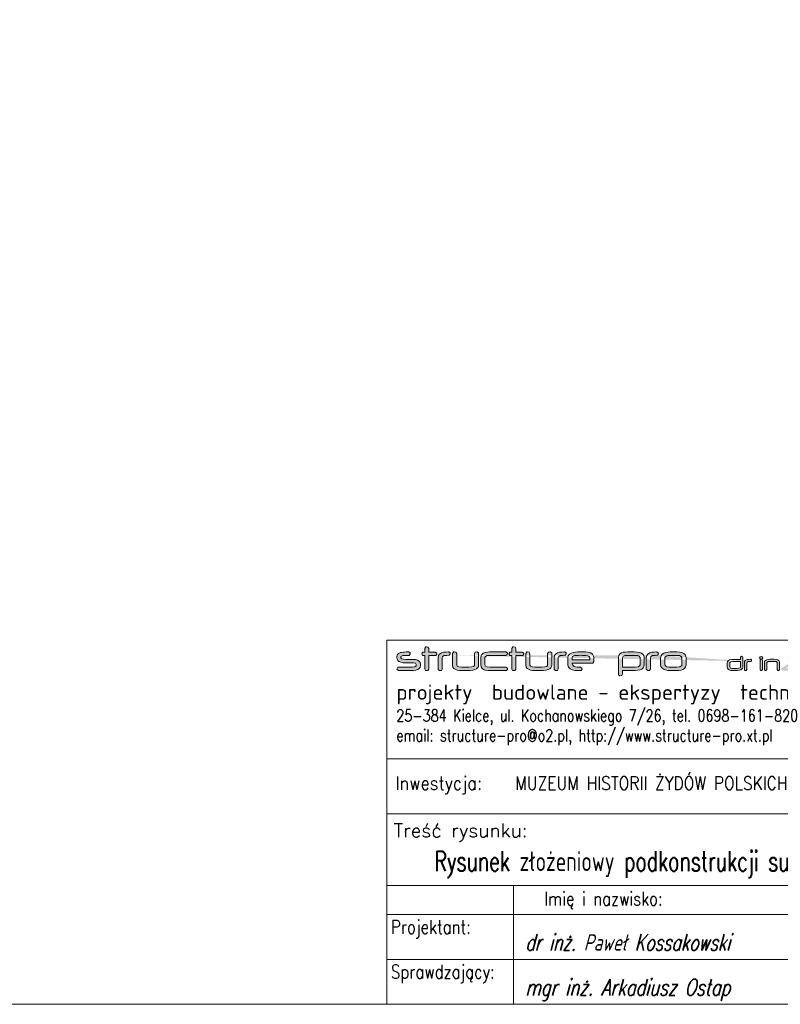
# Model space of a CAD drawing. Header units: millimetres. Extents: x -176817 to 571382, y -58489 to 156123.
# Tile 3 of 256: x -32025 to -22435, y -58489 to -46073. Entities that reach past the tile are written whole.
import ezdxf
from ezdxf.enums import TextEntityAlignment as Align

# ---------------------------------------------------------------- set-up
doc = ezdxf.new("R2010")
doc.units = ezdxf.units.MM
doc.header["$LTSCALE"] = 0.2
doc.layers.get('0').update_dxf_attribs({"lineweight": 13})
for name, color, linetype, lineweight in [('Konstrukcja', 2, 'Continuous', 13), ('Prz', 5, 'Continuous', 13), ('SIATKA', 5, 'Continuous', 13), ('TABELA', 7, 'Continuous', 13)]:
    doc.layers.add(name, color=color, linetype=linetype, lineweight=lineweight)
doc.styles.add('Annotative', font='txt')
doc.styles.add('ROMANS', font='romans.shx')

# ---------------------------------------------------------------- blocks, each defined once
blk = doc.blocks.new('structure pro')
h = blk.add_hatch(color=7)
h.dxf.hatch_style = 1
h.paths.add_polyline_path([(739.2, 22.6), (739.7, 24.1), (741.8, 25.2), (745.2, 25.6), (748.1, 25.6), (749.3, 27.4), (749.2, 28.6), (747.4, 29.9), (747.1, 29.9), (743.8, 29.7), (741, 29.4), (738.8, 28.9), (738.3, 28.6), (736, 27.2), (734.6, 25.2), (734.1, 22.6), (734.1, 8.3), (734.1, 7.8), (735.9, 6.3), (738.2, 6.5), (739.2, 8.3)])
h.paths.add_polyline_path([(553.3, 43.3), (550.3, 45.3), (549.9, 45.3), (544.2, 45.2), (539.6, 44.6), (536, 43.6), (535.1, 43.4), (531.2, 41), (528.9, 37.6), (528.1, 33.2), (528.1, 9.5), (528.2, 8.4), (531.2, 6.2), (535, 6.5), (536.7, 9.4), (536.7, 33.2), (537.6, 35.8), (540.9, 37.6), (546.6, 38.2), (551.4, 38.3), (553.5, 41.3)])
h.paths.add_polyline_path([(115.8, 43.3), (112.8, 45.3), (112.4, 45.3), (106.8, 45.2), (102.1, 44.6), (98.5, 43.6), (97.7, 43.4), (93.8, 41), (91.4, 37.6), (90.6, 33.2), (90.6, 9.5), (90.7, 8.4), (93.7, 6.2), (97.4, 6.5), (99.2, 9.4), (99.2, 33.2), (100.1, 35.8), (103.5, 37.6), (109.2, 38.2), (113.9, 38.3), (116, 41.3)])
h.paths.add_polyline_path([(1436.8, 35.1), (1434.6, 35.7), (1432.3, 35.1), (1431.2, 33.1), (1432.3, 31.1), (1434.6, 30.5), (1436.8, 31.1), (1437.9, 33.1)])
h.paths.add_polyline_path([(1436.1, 29.7), (1433.9, 30), (1432, 28), (1432, 8.3), (1433, 6.6), (1435.3, 6.3), (1437.2, 8.3), (1437.2, 28)])
h.paths.add_polyline_path([(1405.3, 36.1), (1403.1, 36.2), (1401.2, 34.3), (1401.2, 8.3), (1403.1, 6.3), (1405.3, 6.6), (1406.3, 8.3), (1406.3, 15.5), (1424, 6.6), (1426.5, 6.3), (1428.6, 8.1), (1427.3, 10), (1411.1, 18.1), (1426.9, 26.1), (1428.3, 27.9), (1426.1, 29.7), (1423.7, 29.5), (1406.3, 20.8), (1406.3, 34.3)])
h.paths.add_polyline_path([(1385.4, 28.6), (1383.6, 29.9), (1380.4, 29.8), (1377.9, 29.7), (1377.1, 29.7), (1374.5, 29.4), (1373.4, 29), (1370.7, 27.9), (1369.1, 26.1), (1368.7, 23.9), (1368.7, 22.6), (1368.8, 21), (1369.8, 19.2), (1371.3, 17.8), (1373.6, 16.9), (1376.6, 16.3), (1380.2, 16.1), (1388.6, 16.1), (1389.1, 16.1), (1392.1, 15.5), (1393, 14), (1393, 13.1), (1392.9, 12.5), (1391.4, 11.1), (1388.2, 10.7), (1370.7, 10.7), (1369.8, 10.5), (1368.7, 8.3), (1368.8, 7.7), (1370.7, 6.3), (1388.1, 6.3), (1389.6, 6.4), (1392.8, 6.8), (1395.2, 7.7), (1397, 9), (1398, 10.8), (1398.4, 13.1), (1398.4, 14.2), (1398.4, 14.4), (1398, 16.6), (1396.8, 18.3), (1394.9, 19.5), (1392.2, 20.2), (1388.9, 20.5), (1380.3, 20.5), (1377.1, 20.7), (1374.6, 21.4), (1373.9, 22.6), (1373.9, 23.9), (1373.9, 24.3), (1376.4, 25.4), (1376.7, 25.4), (1379.9, 25.5), (1383.6, 25.5), (1384.2, 25.6), (1385.6, 27.4)])
h.paths.add_polyline_path([(1324.3, 28.8), (1321.5, 30), (1321.5, 30), (1319.2, 28.3), (1319.5, 27.1), (1328.8, 8.5), (1329.1, 8.1), (1332.1, 6.7), (1332.4, 6.7), (1335.2, 8.4), (1343, 22.8), (1350.6, 8.5), (1350.7, 8.3), (1353.7, 6.8), (1354, 6.8), (1356.8, 8.5), (1366.4, 27.1), (1366.7, 28.3), (1366.7, 28.4), (1364.3, 30), (1361.6, 28.8), (1353.7, 13.5), (1345.9, 27.8), (1345.9, 27.9), (1343, 29.5), (1342.8, 29.5), (1340, 27.8), (1332.2, 13.5)])
h.paths.add_polyline_path([(1308.6, 29.7), (1305.1, 29.9), (1296.5, 29.9), (1294, 29.7), (1291.2, 29.2), (1288.8, 28.3), (1286.6, 26.9), (1285.1, 24.8), (1284.6, 22.4), (1284.6, 13.6), (1284.9, 11.4), (1286.4, 9.4), (1288.8, 7.8), (1290.8, 7.1), (1293.6, 6.6), (1296.5, 6.3), (1305.1, 6.3), (1307.5, 6.5), (1310.3, 7), (1312.6, 7.8), (1314.6, 9), (1316, 11.1), (1316.6, 13.6), (1316.6, 22.4), (1316.6, 22.4), (1316.3, 24.7), (1315.3, 26.6), (1313.7, 28), (1311.5, 29)])
h.paths.add_polyline_path([(1296.6, 25.5), (1305, 25.5), (1308.4, 25.2), (1310.6, 24.3), (1311.3, 22.8), (1311.3, 13.6), (1311.2, 12.9), (1308.8, 11.3), (1307.8, 11.1), (1305, 10.7), (1296.6, 10.7), (1295.1, 10.7), (1292.4, 11.2), (1291, 11.8), (1289.7, 13.6), (1289.7, 22.4), (1290, 23.4), (1292.3, 25), (1293.7, 25.3)], flags=16)
h.paths.add_polyline_path([(1258.5, 36.1), (1256.3, 36.2), (1254.4, 34.3), (1254.4, 8.3), (1256.3, 6.3), (1258.5, 6.6), (1259.5, 8.3), (1259.5, 15.5), (1277.2, 6.6), (1279.7, 6.3), (1281.8, 8.1), (1280.5, 10), (1264.3, 18.1), (1280.2, 26.1), (1281.5, 27.9), (1279.3, 29.7), (1276.9, 29.5), (1259.5, 20.8), (1259.5, 34.3)])
h.paths.add_polyline_path([(1240.1, 29.7), (1235.9, 29.9), (1233.9, 27.9), (1233.9, 27.6), (1235.9, 25.5), (1237, 25.5), (1237.3, 25.5), (1238.1, 25.6), (1238.8, 25.6), (1240.6, 25.5), (1244.3, 24.8), (1245.8, 23.1), (1227.5, 23.1), (1223.6, 22.8), (1220.5, 21.7), (1220.3, 21.6), (1217.6, 19.3), (1216.7, 16.2), (1216.7, 13.2), (1216.7, 13), (1217.7, 10.1), (1220.7, 7.8), (1223.9, 6.7), (1227.7, 6.3), (1240.3, 6.3), (1242.1, 6.4), (1246, 7), (1248.7, 8.5), (1250.4, 10.6), (1250.9, 13.4), (1250.9, 22.7), (1250.5, 25), (1248.7, 27.4), (1245.3, 29), (1243.6, 29.4)])
h.paths.add_polyline_path([(1240.4, 10.7), (1227.5, 10.7), (1224.2, 11.2), (1221.9, 13.3), (1221.9, 16.2), (1224.1, 18.2), (1227.5, 18.8), (1245.8, 18.8), (1245.8, 17.9), (1245.8, 16.7), (1245.8, 15.5), (1245.8, 14.7), (1245.8, 14.1), (1244.3, 11.3), (1244.1, 11.1)], flags=16)
h.paths.add_polyline_path([(1200.9, 28.6), (1199.1, 29.9), (1196, 29.8), (1193.5, 29.7), (1192.7, 29.7), (1190, 29.4), (1188.9, 29), (1186.3, 27.9), (1184.7, 26.1), (1184.2, 23.9), (1184.2, 22.6), (1184.4, 21), (1185.3, 19.2), (1186.9, 17.8), (1189.1, 16.9), (1192.1, 16.3), (1195.7, 16.1), (1204.1, 16.1), (1204.6, 16.1), (1207.6, 15.5), (1208.5, 14), (1208.5, 13.1), (1208.5, 12.5), (1207, 11.1), (1203.7, 10.7), (1186.2, 10.7), (1185.3, 10.5), (1184.3, 8.3), (1184.3, 7.7), (1186.2, 6.3), (1203.7, 6.3), (1205.2, 6.4), (1208.3, 6.8), (1210.8, 7.7), (1212.5, 9), (1213.6, 10.8), (1214, 13.1), (1214, 14.2), (1214, 14.4), (1213.5, 16.6), (1212.3, 18.3), (1210.4, 19.5), (1207.7, 20.2), (1204.4, 20.5), (1195.8, 20.5), (1192.7, 20.7), (1190.2, 21.4), (1189.4, 22.6), (1189.4, 23.9), (1189.4, 24.3), (1191.9, 25.4), (1192.2, 25.4), (1195.4, 25.5), (1199.1, 25.5), (1199.7, 25.6), (1201.1, 27.4)])
h.paths.add_polyline_path([(1169.1, 28.6), (1167.3, 29.9), (1164.2, 29.8), (1161.6, 29.7), (1160.9, 29.7), (1158.2, 29.4), (1157.1, 29), (1154.4, 27.9), (1152.8, 26.1), (1152.4, 23.9), (1152.4, 22.6), (1152.5, 21), (1153.5, 19.2), (1155, 17.8), (1157.3, 16.9), (1160.2, 16.3), (1163.9, 16.1), (1172.3, 16.1), (1172.7, 16.1), (1175.7, 15.5), (1176.7, 14), (1176.7, 13.1), (1176.6, 12.5), (1175.2, 11.1), (1171.9, 10.7), (1154.3, 10.7), (1153.5, 10.5), (1152.5, 8.3), (1152.5, 7.7), (1154.3, 6.3), (1171.9, 6.3), (1173.3, 6.4), (1176.5, 6.8), (1178.9, 7.7), (1180.7, 9), (1181.8, 10.8), (1182.1, 13.1), (1182.1, 14.2), (1182.1, 14.4), (1181.7, 16.6), (1180.5, 18.3), (1178.6, 19.5), (1175.9, 20.2), (1172.6, 20.5), (1163.9, 20.5), (1160.8, 20.7), (1158.3, 21.4), (1157.5, 22.6), (1157.5, 23.9), (1157.6, 24.3), (1160.1, 25.4), (1160.4, 25.4), (1163.6, 25.5), (1167.3, 25.5), (1167.9, 25.6), (1169.3, 27.4)])
h.paths.add_polyline_path([(1141.6, 29.7), (1138.2, 29.9), (1129.5, 29.9), (1127, 29.7), (1124.2, 29.2), (1121.8, 28.3), (1119.6, 26.9), (1118.1, 24.8), (1117.6, 22.4), (1117.6, 13.6), (1118, 11.4), (1119.4, 9.4), (1121.8, 7.8), (1123.9, 7.1), (1126.6, 6.6), (1129.5, 6.3), (1138.2, 6.3), (1140.5, 6.5), (1143.3, 7), (1145.6, 7.8), (1147.6, 9), (1149.1, 11.1), (1149.6, 13.6), (1149.6, 22.4), (1149.6, 22.4), (1149.2, 24.7), (1148.3, 26.6), (1146.7, 28), (1144.4, 29)])
h.paths.add_polyline_path([(1129.6, 25.5), (1138, 25.5), (1141.5, 25.2), (1143.7, 24.3), (1144.4, 22.8), (1144.4, 13.6), (1144.1, 12.9), (1141.9, 11.3), (1140.8, 11.1), (1138, 10.7), (1129.6, 10.7), (1128.1, 10.7), (1125.4, 11.2), (1123.9, 11.8), (1122.8, 13.6), (1122.8, 22.4), (1123, 23.4), (1125.4, 25), (1126.7, 25.3)], flags=16)
h.paths.add_polyline_path([(1087, 34.3), (1085, 36.2), (1082.7, 36.1), (1081.6, 34.3), (1081.6, 8.3), (1082.7, 6.6), (1085, 6.3), (1087, 8.3), (1087, 18.7), (1109.8, 6.7), (1112.6, 6.3), (1114.8, 8.1), (1113.6, 10), (1091.7, 21.6), (1112.8, 32.7), (1114.1, 34.5), (1111.9, 36.2), (1108.9, 36), (1087, 24.3)])
h.paths.add_polyline_path([(1052.9, 36.1), (1050.7, 36.2), (1048.8, 34.3), (1048.8, 20.6), (1044.1, 15.9), (1043.6, 15.1), (1044.6, 14.4), (1046.1, 14.7), (1048.8, 17.3), (1048.8, 8.3), (1049.9, 6.6), (1052.1, 6.3), (1054, 8.3), (1054, 22.3), (1058.8, 27), (1059.2, 27.8), (1058.2, 28.6), (1056.8, 28.3), (1054, 25.6), (1054, 34.3)])
h.paths.add_polyline_path([(1034.7, 29.7), (1031.5, 29.9), (1021.9, 29.9), (1019, 29.7), (1016.2, 29.3), (1013.9, 28.5), (1011.6, 27), (1010, 25), (1009.5, 22.4), (1009.5, 13.8), (1009.5, 13.1), (1010.4, 10.7), (1012.3, 8.5), (1013.1, 8.1), (1015.4, 7.1), (1018.6, 6.6), (1021.1, 6.4), (1022.3, 6.4), (1025.4, 6.3), (1026, 6.4), (1027.3, 8.3), (1027.2, 9.4), (1025.4, 10.7), (1023.9, 10.7), (1021.2, 10.8), (1018.8, 11.1), (1017.5, 11.5), (1015.5, 13), (1014.9, 15.5), (1014.9, 15.6), (1040.5, 15.6), (1040.9, 15.6), (1042, 17.7), (1042, 23.4), (1041.8, 24.7), (1040.6, 26.9), (1038.3, 28.6), (1037.2, 29)])
h.paths.add_polyline_path([(1022.7, 25.6), (1026.4, 25.6), (1028.1, 25.6), (1031.9, 25.3), (1034.7, 24.9), (1036.4, 24), (1036.9, 23), (1036.9, 20.1), (1014.7, 20.1), (1014.7, 22.8), (1015.2, 24), (1017.9, 25.2), (1019.9, 25.4)], flags=16)
h.paths.add_polyline_path([(965.2, 28.8), (962.5, 30), (962.4, 30), (960, 28.3), (960.4, 27.1), (969.8, 8.5), (969.9, 8.1), (973, 6.7), (973.3, 6.7), (976.1, 8.4), (983.8, 22.8), (991.5, 8.5), (991.5, 8.3), (994.5, 6.8), (994.9, 6.8), (997.7, 8.5), (1007.2, 27.1), (1007.6, 28.3), (1007.6, 28.4), (1005.2, 30), (1002.5, 28.8), (994.5, 13.5), (986.8, 27.8), (986.7, 27.9), (983.8, 29.5), (983.7, 29.5), (980.9, 27.8), (973.2, 13.5)])
h.paths.add_polyline_path([(946.6, 29.7), (942.4, 29.9), (940.4, 27.9), (940.4, 27.6), (942.4, 25.5), (943.6, 25.5), (943.8, 25.5), (944.6, 25.6), (945.4, 25.6), (947.1, 25.5), (950.9, 24.8), (952.3, 23.1), (934, 23.1), (930.2, 22.8), (927, 21.7), (926.8, 21.6), (924.1, 19.3), (923.2, 16.2), (923.2, 13.2), (923.2, 13), (924.2, 10.1), (927.2, 7.8), (930.4, 6.7), (934.2, 6.3), (946.8, 6.3), (948.7, 6.4), (952.5, 7), (955.3, 8.5), (956.9, 10.6), (957.5, 13.4), (957.5, 22.7), (957.1, 25), (955.2, 27.4), (951.8, 29), (950.1, 29.4)])
h.paths.add_polyline_path([(946.9, 10.7), (934, 10.7), (930.7, 11.2), (928.4, 13.3), (928.4, 16.2), (930.6, 18.2), (934, 18.8), (952.3, 18.8), (952.3, 17.9), (952.3, 16.7), (952.3, 15.5), (952.3, 14.7), (952.3, 14.1), (950.9, 11.3), (950.6, 11.1)], flags=16)
h.paths.add_polyline_path([(911.8, 36), (907.9, 36.2), (885.3, 36.2), (883.3, 34.3), (883.3, 8.3), (885.3, 6.3), (887.6, 6.6), (888.8, 8.3), (888.8, 17), (907.7, 17), (909.1, 17.1), (912.8, 17.5), (916, 18.5), (917.4, 19.2), (919.7, 21.7), (920.5, 25), (920.5, 29.6), (920.4, 30.3), (919, 33), (915.7, 34.9), (915.1, 35.2)])
h.paths.add_polyline_path([(888.8, 31.8), (908, 31.8), (910.4, 31.7), (913.9, 30.8), (915, 29.2), (915, 25.1), (914.6, 23.5), (912.3, 22.1), (908, 21.5), (888.8, 21.5)], flags=16)
h.paths.add_polyline_path([(851.5, 11.1), (852.6, 9.1), (851.5, 7), (849.2, 6.4), (847, 7), (845.9, 9.1), (847, 11.1), (849.2, 11.7)])
h.paths.add_polyline_path([(828.3, 38.5), (827.3, 38.7), (825.6, 38.1), (824.7, 36.4), (825.6, 34.8), (827.4, 34.2), (829.1, 34.9), (830, 36.4), (829.8, 37.4), (829.2, 38.1)])
h.paths.add_polyline_path([(842.5, 28.4), (840.8, 29.1), (838.9, 28.5), (812.4, 11.3), (811, 9.2), (812.2, 7), (814.6, 6.3), (841.7, 6.3), (841.8, 6.3), (843.7, 8.5), (843.7, 8.7), (841.7, 10.7), (820.2, 10.8), (842.5, 25.3), (843.1, 26.7)])
h.paths.add_polyline_path([(801, 29.6), (796.5, 29.9), (788, 29.9), (785, 29.7), (781.1, 29), (778.4, 27.7), (776.7, 25.7), (776.2, 23.1), (776.2, 8.3), (777.2, 6.6), (779.4, 6.3), (781.4, 8.3), (781.4, 23.2), (781.4, 23.4), (783.9, 25.3), (785.3, 25.4), (787.6, 25.5), (796.5, 25.5), (799, 25.5), (800.4, 25.3), (800.8, 25.3), (803, 23.2), (803, 8.3), (804.1, 6.6), (806.3, 6.3), (808.2, 8.3), (808.2, 23.2), (808, 24.8), (806.8, 27.1), (804.5, 28.6)])
h.paths.add_polyline_path([(771.8, 35.1), (769.5, 35.7), (767.2, 35.1), (766.1, 33.1), (767.2, 31.1), (769.5, 30.5), (771.8, 31.1), (772.9, 33.1)])
h.paths.add_polyline_path([(771.2, 29.7), (769, 30), (767, 28), (767, 8.3), (768, 6.6), (770.2, 6.3), (772.2, 8.3), (772.2, 28)])
h.paths.add_polyline_path([(730, 36), (727.8, 36.2), (725.8, 34.3), (725.8, 29.7), (710.5, 29.7), (706.8, 29.5), (703.2, 28.6), (700.6, 27.2), (698.9, 25.1), (698.2, 22.4), (698.1, 20.1), (698.1, 16.1), (698.2, 13), (698.5, 11.2), (699.9, 9.1), (702.4, 7.6), (706, 6.7), (710.5, 6.3), (718.4, 6.3), (719.5, 6.4), (723.2, 6.8), (726.4, 7.8), (727.5, 8.4), (730.2, 10.7), (731, 13.6), (731, 34.3)])
h.paths.add_polyline_path([(717.9, 10.7), (710.5, 10.7), (709.4, 10.7), (706.1, 11), (705, 11.4), (703.4, 14), (703.4, 22.3), (703.7, 23.4), (705.9, 24.9), (710.3, 25.3), (725.8, 25.3), (725.8, 13.7), (725.2, 12.2), (722.6, 11.1)], flags=16)
h.paths.add_polyline_path([(598.2, 45), (592.4, 45.3), (578.1, 45.3), (573.8, 45.2), (569.2, 44.3), (565.2, 42.7), (561.5, 40.4), (559, 37), (558.1, 32.8), (558.1, 18.4), (558.8, 14.7), (561.1, 11.3), (565.3, 8.6), (568.6, 7.5), (573.2, 6.5), (578.1, 6.2), (592.4, 6.2), (596.3, 6.3), (601.1, 7.1), (604.9, 8.6), (608.1, 10.7), (610.7, 14.1), (611.5, 18.4), (611.5, 32.8), (611.5, 33), (610.9, 36.8), (609.4, 39.9), (606.7, 42.3), (603, 44)])
h.paths.add_polyline_path([(578.2, 38.1), (592.2, 38.1), (597.9, 37.6), (601.6, 36.1), (602.8, 33.4), (602.8, 18.4), (602.5, 17), (598.6, 14.4), (596.9, 13.9), (592.2, 13.4), (578.2, 13.4), (575.7, 13.5), (571.3, 14.3), (568.9, 15.3), (566.8, 18.4), (566.8, 32.8), (567.2, 34.6), (571.1, 37.1), (573.3, 37.7)], flags=16)
h.paths.add_polyline_path([(509, 45.1), (502.8, 45.3), (489.1, 45.3), (484.5, 45.2), (479.7, 44.6), (476.2, 43.6), (472.7, 41.6), (470.3, 38.1), (469.4, 33.8), (469.4, -1.4), (469.6, -2.4), (472.6, -4.7), (476.3, -4.3), (478.1, -1.4), (478.1, 6.5), (504.9, 6.5), (510.1, 6.8), (514.9, 7.8), (518.7, 9.4), (521.4, 11.8), (523, 14.9), (523.6, 18.6), (523.6, 33.8), (523.5, 34.6), (522.8, 37.8), (520.9, 40.6), (518.1, 42.7), (514.1, 44.2)])
h.paths.add_polyline_path([(504.9, 13.7), (478.1, 13.7), (478.1, 33.5), (478.1, 33.9), (479.5, 36.3), (483.3, 37.7), (489.5, 38.1), (502.9, 38.1), (506.1, 38.1), (510.1, 37.8), (512.9, 36.8), (514.9, 33.8), (514.9, 18.5), (513.9, 16.1), (510.7, 14.3)], flags=16)
h.paths.add_polyline_path([(405.2, 45), (400.1, 45.4), (384, 45.4), (379.3, 45.2), (374.6, 44.4), (370.7, 43.1), (366.8, 40.6), (364.2, 37.2), (363.3, 33), (363.3, 18.6), (363.4, 17.5), (364.9, 13.4), (368.1, 9.8), (369.3, 9.1), (373.3, 7.5), (378.6, 6.5), (382.8, 6.3), (384.7, 6.2), (389.9, 6.2), (390.9, 6.3), (393.1, 9.4), (392.8, 11.3), (389.9, 13.4), (387.4, 13.5), (383, 13.6), (378.8, 14.1), (376.8, 14.8), (373.4, 17.3), (372.2, 21.3), (372.2, 21.6), (415.1, 21.6), (415.6, 21.6), (417.5, 25.1), (417.5, 34.6), (417.3, 36.8), (415.2, 40.4), (411.3, 43.2), (409.6, 43.9)])
h.paths.add_polyline_path([(385.4, 38.2), (391.6, 38.3), (394.2, 38.2), (400.7, 37.8), (405.4, 37), (408.2, 35.7), (409.1, 33.8), (409.1, 29.1), (372, 29.1), (372, 33.5), (372.8, 35.6), (377.4, 37.6), (380.7, 38)], flags=16)
edge = h.paths.add_edge_path()
edge.add_line((357.7, 38.3), (359.9, 41.3))
edge.add_line((359.9, 41.3), (359.6, 43.3))
edge.add_line((359.6, 43.3), (356.7, 45.3))
edge.add_line((356.7, 45.3), (356.2, 45.3))
edge.add_line((356.2, 45.3), (350.6, 45.2))
edge.add_line((350.6, 45.2), (345.9, 44.6))
edge.add_line((345.9, 44.6), (342.3, 43.6))
edge.add_line((342.3, 43.6), (341.5, 43.4))
edge.add_line((341.5, 43.4), (337.6, 41))
edge.add_line((337.6, 41), (335.2, 37.6))
edge.add_line((335.2, 37.6), (334.4, 33.2))
edge.add_line((334.4, 33.2), (334.4, 9.5))
edge.add_line((334.4, 9.5), (334.6, 8.4))
edge.add_line((334.6, 8.4), (337.5, 6.2))
edge.add_line((337.5, 6.2), (341.2, 6.5))
edge.add_line((341.2, 6.5), (343.1, 9.4))
edge.add_line((343.1, 9.4), (343.1, 33.2))
edge.add_line((343.1, 33.2), (344, 35.8))
edge.add_line((344, 35.8), (347.2, 37.6))
edge.add_line((347.2, 37.6), (352.9, 38.2))
edge.add_line((352.9, 38.2), (357.7, 38.3))
edge.add_line((357.7, 38.3), (352.9, 38.2))
h.paths.add_polyline_path([(281.7, 45.1), (278, 45.3), (277, 45.3), (274.8, 42.1), (274.8, 17.9), (274.9, 16.9), (275.6, 13.6), (277.5, 10.9), (280.5, 8.9), (284.6, 7.4), (289.7, 6.5), (295.8, 6.2), (299.9, 6.2), (300.2, 6.1), (302.7, 6.1), (304.5, 6.1), (305.2, 6.1), (311.7, 6.3), (317.1, 7.1), (321.6, 8.3), (325.1, 10), (327.5, 12.2), (329, 14.8), (329.5, 17.9), (329.5, 42.1), (329.4, 43.3), (326.3, 45.3), (322.5, 45.1), (320.7, 42.1), (320.7, 17.8), (320.7, 17.2), (319, 15.1), (315, 13.9), (308.6, 13.4), (295.8, 13.4), (293.7, 13.5), (288, 14.1), (284.6, 15.6), (283.4, 17.9), (283.4, 42.1)])
h.paths.add_polyline_path([(252.2, 55.7), (248.5, 56), (247.5, 55.9), (245.3, 52.7), (245.3, 45), (242.5, 45), (241, 44.8), (238.9, 41.5), (241, 38.1), (242.5, 38), (245.3, 37.9), (245.3, 9.4), (247, 6.5), (250.7, 6.2), (251.8, 6.3), (253.9, 9.4), (253.9, 37.9), (267.5, 37.9), (268.6, 38), (270.8, 41), (270.5, 42.9), (267.5, 45), (253.9, 45), (253.9, 52.7)])
h.paths.add_polyline_path([(236.1, 43.3), (232.9, 45.3), (198.7, 45.3), (194.2, 45.2), (189.2, 44.2), (185.3, 42.6), (182.6, 40.3), (180.9, 37.2), (180.4, 33.5), (180.4, 18.1), (181.1, 13.9), (183.4, 10.4), (187.4, 8), (190.2, 7.1), (194.8, 6.4), (200.6, 6.2), (232.5, 6.2), (234.4, 6.5), (236.4, 9.4), (236.2, 11.3), (233.2, 13.4), (200.8, 13.4), (199, 13.5), (193.4, 14.2), (190.1, 15.8), (189, 18.5), (189, 33.8), (190, 36), (193.4, 37.6), (199.4, 38.1), (232.9, 38.1), (234.4, 38.3), (236.3, 41.7)])
h.paths.add_polyline_path([(127.9, 45.1), (124.2, 45.3), (123.2, 45.3), (121, 42.1), (121, 17.9), (121, 16.9), (121.8, 13.6), (123.7, 10.9), (126.7, 8.9), (130.7, 7.4), (135.8, 6.5), (141.9, 6.2), (146, 6.2), (146.3, 6.1), (148.9, 6.1), (150.7, 6.1), (151.4, 6.1), (157.8, 6.3), (163.3, 7.1), (167.8, 8.3), (171.2, 10), (173.7, 12.2), (175.2, 14.8), (175.6, 17.9), (175.6, 42.1), (175.6, 43.3), (172.4, 45.3), (168.7, 45.1), (166.9, 42.1), (166.9, 17.8), (166.9, 17.2), (165.2, 15.1), (161.2, 13.9), (154.8, 13.4), (141.9, 13.4), (139.9, 13.5), (134.2, 14.1), (130.7, 15.6), (129.6, 17.9), (129.6, 42.1)])
h.paths.add_polyline_path([(69.3, 55.7), (65.6, 56), (64.6, 55.9), (62.5, 52.7), (62.5, 45), (59.7, 45), (58.1, 44.8), (56.1, 41.5), (58.1, 38.1), (59.7, 38), (62.5, 37.9), (62.5, 9.4), (64.2, 6.5), (67.9, 6.2), (68.9, 6.3), (71.1, 9.4), (71.1, 37.9), (84.7, 37.9), (85.8, 38), (87.9, 41), (87.7, 42.9), (84.7, 45), (71.1, 45), (71.1, 52.7)])
h.paths.add_polyline_path([(31.7, 43.3), (28.8, 45.3), (23.5, 45.3), (19.3, 45.2), (18, 45.1), (13.6, 44.5), (11.7, 44), (7.4, 42.1), (4.7, 39.1), (3.8, 35.3), (3.8, 33.2), (4.2, 30.5), (5.7, 27.6), (8.3, 25.3), (12.1, 23.7), (17.1, 22.8), (23.2, 22.4), (37.2, 22.4), (37.9, 22.4), (42.9, 21.5), (44.5, 18.8), (44.5, 17.4), (44.4, 16.4), (41.9, 14.2), (36.4, 13.4), (7.3, 13.4), (5.7, 13.1), (4, 9.4), (4.2, 8.4), (7.3, 6.2), (36.4, 6.2), (38.8, 6.3), (44.1, 6.9), (48.2, 8.4), (51.1, 10.7), (52.9, 13.6), (53.5, 17.4), (53.5, 19.2), (53.5, 19.5), (52.7, 23.2), (50.8, 26), (47.6, 28.1), (43.2, 29.4), (37.5, 29.8), (23.2, 29.8), (18, 30), (13.9, 31.2), (12.5, 33.3), (12.5, 35.3), (12.6, 36.1), (16.7, 38), (17.3, 38), (22.6, 38.1), (28.8, 38.1), (29.8, 38.2), (32, 41.3)])
edge = h.paths.add_edge_path()
edge.add_line((748.1, 25.6), (745.2, 25.6))
edge.add_line((551.4, 38.3), (546.6, 38.2))
edge.add_line((113.9, 38.3), (109.2, 38.2))
at = {"color": 7, "lineweight": 0}
for p, q in [((7.4, 42.1), (4.7, 39.1)), ((11.7, 44), (7.4, 42.1)), ((13.6, 44.5), (11.7, 44)), ((18, 45.1), (13.6, 44.5)), ((19.3, 45.2), (18, 45.1)), ((23.5, 45.3), (19.3, 45.2)), ((28.8, 45.3), (23.5, 45.3)), ((31.7, 43.3), (28.8, 45.3)), ((32, 41.3), (31.7, 43.3)), ((58.1, 44.8), (56.1, 41.5)), ((56.1, 41.5), (58.1, 38.1)), ((59.7, 45), (58.1, 44.8)), ((62.5, 45), (59.7, 45)), ((64.6, 55.9), (62.5, 52.7)), ((62.5, 52.7), (62.5, 45)), ((65.6, 56), (64.6, 55.9)), ((69.3, 55.7), (65.6, 56)), ((71.1, 52.7), (69.3, 55.7)), ((71.1, 45), (71.1, 52.7)), ((84.7, 45), (71.1, 45)), ((87.7, 42.9), (84.7, 45)), ((87.9, 41), (87.7, 42.9)), ((123.2, 45.3), (121, 42.1)), ((121, 42.1), (121, 17.9)), ((124.2, 45.3), (123.2, 45.3)), ((127.9, 45.1), (124.2, 45.3)), ((129.6, 42.1), (127.9, 45.1)), ((129.6, 17.9), (129.6, 42.1)), ((168.7, 45.1), (166.9, 42.1)), ((166.9, 42.1), (166.9, 17.8)), ((172.4, 45.3), (168.7, 45.1)), ((175.6, 43.3), (172.4, 45.3)), ((175.6, 42.1), (175.6, 43.3)), ((175.6, 17.9), (175.6, 42.1)), ((185.3, 42.6), (182.6, 40.3)), ((189.2, 44.2), (185.3, 42.6)), ((194.2, 45.2), (189.2, 44.2)), ((198.7, 45.3), (194.2, 45.2)), ((232.9, 45.3), (198.7, 45.3)), ((236.1, 43.3), (232.9, 45.3)), ((234.4, 38.3), (236.3, 41.7)), ((236.3, 41.7), (236.1, 43.3)), ((241, 44.8), (238.9, 41.5)), ((238.9, 41.5), (241, 38.1)), ((242.5, 45), (241, 44.8)), ((245.3, 45), (242.5, 45)), ((247.5, 55.9), (245.3, 52.7)), ((245.3, 52.7), (245.3, 45)), ((248.5, 56), (247.5, 55.9)), ((252.2, 55.7), (248.5, 56)), ((253.9, 52.7), (252.2, 55.7)), ((253.9, 45), (253.9, 52.7)), ((267.5, 45), (253.9, 45)), ((270.5, 42.9), (267.5, 45)), ((270.8, 41), (270.5, 42.9)), ((277, 45.3), (274.8, 42.1)), ((274.8, 42.1), (274.8, 17.9)), ((278, 45.3), (277, 45.3)), ((281.7, 45.1), (278, 45.3)), ((283.4, 42.1), (281.7, 45.1)), ((283.4, 17.9), (283.4, 42.1)), ((322.5, 45.1), (320.7, 42.1)), ((320.7, 42.1), (320.7, 17.8)), ((326.3, 45.3), (322.5, 45.1)), ((329.4, 43.3), (326.3, 45.3)), ((329.5, 42.1), (329.4, 43.3)), ((329.5, 17.9), (329.5, 42.1)), ((370.7, 43.1), (366.8, 40.6)), ((374.6, 44.4), (370.7, 43.1)), ((379.3, 45.2), (374.6, 44.4)), ((384, 45.4), (379.3, 45.2)), ((400.1, 45.4), (384, 45.4)), ((405.2, 45), (400.1, 45.4)), ((409.6, 43.9), (405.2, 45)), ((411.3, 43.2), (409.6, 43.9)), ((415.2, 40.4), (411.3, 43.2)), ((472.7, 41.6), (470.3, 38.1)), ((476.2, 43.6), (472.7, 41.6)), ((479.7, 44.6), (476.2, 43.6)), ((484.5, 45.2), (479.7, 44.6)), ((489.1, 45.3), (484.5, 45.2)), ((502.8, 45.3), (489.1, 45.3)), ((509, 45.1), (502.8, 45.3)), ((514.1, 44.2), (509, 45.1)), ((518.1, 42.7), (514.1, 44.2)), ((520.9, 40.6), (518.1, 42.7)), ((565.2, 42.7), (561.5, 40.4)), ((569.2, 44.3), (565.2, 42.7)), ((573.8, 45.2), (569.2, 44.3)), ((578.1, 45.3), (573.8, 45.2)), ((592.4, 45.3), (578.1, 45.3)), ((598.2, 45), (592.4, 45.3)), ((603, 44), (598.2, 45)), ((606.7, 42.3), (603, 44)), ((609.4, 39.9), (606.7, 42.3)), ((4.7, 39.1), (3.8, 35.3)), ((3.8, 35.3), (3.8, 33.2)), ((3.8, 33.2), (4.2, 30.5)), ((4.2, 30.5), (5.7, 27.6)), ((5.7, 27.6), (8.3, 25.3)), ((8.3, 25.3), (12.1, 23.7)), ((12.1, 23.7), (17.1, 22.8)), ((12.5, 35.3), (12.6, 36.1)), ((12.5, 33.3), (12.5, 35.3)), ((13.9, 31.2), (12.5, 33.3)), ((12.6, 36.1), (16.7, 38)), ((18, 30), (13.9, 31.2)), ((16.7, 38), (17.3, 38)), ((17.1, 22.8), (23.2, 22.4)), ((17.3, 38), (22.6, 38.1)), ((23.2, 29.8), (18, 30)), ((22.6, 38.1), (28.8, 38.1)), ((37.5, 29.8), (23.2, 29.8)), ((23.2, 22.4), (37.2, 22.4)), ((28.8, 38.1), (29.8, 38.2)), ((29.8, 38.2), (32, 41.3)), ((37.2, 22.4), (37.9, 22.4)), ((43.2, 29.4), (37.5, 29.8)), ((37.9, 22.4), (42.9, 21.5)), ((42.9, 21.5), (44.5, 18.8)), ((47.6, 28.1), (43.2, 29.4)), ((50.8, 26), (47.6, 28.1)), ((52.7, 23.2), (50.8, 26)), ((53.5, 19.5), (52.7, 23.2)), ((58.1, 38.1), (59.7, 38)), ((59.7, 38), (62.5, 37.9)), ((62.5, 37.9), (62.5, 9.4)), ((71.1, 9.4), (71.1, 37.9)), ((71.1, 37.9), (84.7, 37.9)), ((84.7, 37.9), (85.8, 38)), ((85.8, 38), (87.9, 41)), ((113.9, 38.3), (109.2, 38.2)), ((180.9, 37.2), (180.4, 33.5)), ((180.4, 33.5), (180.4, 18.1)), ((182.6, 40.3), (180.9, 37.2)), ((189, 33.8), (190, 36)), ((189, 18.5), (189, 33.8)), ((190, 36), (193.4, 37.6)), ((193.4, 37.6), (199.4, 38.1)), ((199.4, 38.1), (232.9, 38.1)), ((232.9, 38.1), (234.4, 38.3)), ((241, 38.1), (242.5, 38)), ((242.5, 38), (245.3, 37.9)), ((245.3, 37.9), (245.3, 9.4)), ((253.9, 9.4), (253.9, 37.9)), ((253.9, 37.9), (267.5, 37.9)), ((267.5, 37.9), (268.6, 38)), ((268.6, 38), (270.8, 41)), ((364.2, 37.2), (363.3, 33)), ((363.3, 33), (363.3, 18.6)), ((366.8, 40.6), (364.2, 37.2)), ((372, 33.5), (372.8, 35.6)), ((372, 29.1), (372, 33.5)), ((409.1, 29.1), (372, 29.1)), ((372.2, 21.3), (372.2, 21.6)), ((372.2, 21.6), (415.1, 21.6)), ((373.4, 17.3), (372.2, 21.3)), ((372.8, 35.6), (377.4, 37.6)), ((377.4, 37.6), (380.7, 38)), ((380.7, 38), (385.4, 38.2)), ((385.4, 38.2), (391.6, 38.3)), ((391.6, 38.3), (394.2, 38.2)), ((394.2, 38.2), (400.7, 37.8)), ((400.7, 37.8), (405.4, 37)), ((405.4, 37), (408.2, 35.7)), ((408.2, 35.7), (409.1, 33.8)), ((409.1, 33.8), (409.1, 29.1)), ((415.1, 21.6), (415.6, 21.6)), ((417.3, 36.8), (415.2, 40.4)), ((415.6, 21.6), (417.5, 25.1)), ((417.5, 34.6), (417.3, 36.8)), ((417.5, 25.1), (417.5, 34.6)), ((470.3, 38.1), (469.4, 33.8)), ((469.4, 33.8), (469.4, -1.4)), ((478.1, 33.9), (479.5, 36.3)), ((478.1, 33.5), (478.1, 33.9)), ((478.1, 13.7), (478.1, 33.5)), ((479.5, 36.3), (483.3, 37.7)), ((483.3, 37.7), (489.5, 38.1)), ((489.5, 38.1), (502.9, 38.1)), ((502.9, 38.1), (506.1, 38.1)), ((506.1, 38.1), (510.1, 37.8)), ((510.1, 37.8), (512.9, 36.8)), ((512.9, 36.8), (514.9, 33.8)), ((514.9, 33.8), (514.9, 18.5)), ((522.8, 37.8), (520.9, 40.6)), ((523.5, 34.6), (522.8, 37.8)), ((523.6, 33.8), (523.5, 34.6)), ((523.6, 18.6), (523.6, 33.8)), ((551.4, 38.3), (546.6, 38.2)), ((559, 37), (558.1, 32.8)), ((558.1, 32.8), (558.1, 18.4)), ((561.5, 40.4), (559, 37)), ((566.8, 32.8), (567.2, 34.6)), ((566.8, 18.4), (566.8, 32.8)), ((567.2, 34.6), (571.1, 37.1)), ((571.1, 37.1), (573.3, 37.7)), ((573.3, 37.7), (578.2, 38.1)), ((578.2, 38.1), (592.2, 38.1)), ((592.2, 38.1), (597.9, 37.6)), ((597.9, 37.6), (601.6, 36.1)), ((601.6, 36.1), (602.8, 33.4)), ((602.8, 33.4), (602.8, 18.4)), ((610.9, 36.8), (609.4, 39.9)), ((611.5, 33), (610.9, 36.8)), ((611.5, 32.8), (611.5, 33)), ((611.5, 18.4), (611.5, 32.8)), ((698.2, 22.4), (698.1, 20.1)), ((698.9, 25.1), (698.2, 22.4)), ((700.6, 27.2), (698.9, 25.1)), ((703.2, 28.6), (700.6, 27.2)), ((706.8, 29.5), (703.2, 28.6)), ((703.4, 22.3), (703.7, 23.4)), ((703.4, 14), (703.4, 22.3)), ((703.7, 23.4), (705.9, 24.9)), ((705.9, 24.9), (710.3, 25.3)), ((710.5, 29.7), (706.8, 29.5)), ((710.3, 25.3), (725.8, 25.3)), ((725.8, 29.7), (710.5, 29.7)), ((727.8, 36.2), (725.8, 34.3)), ((725.8, 34.3), (725.8, 29.7)), ((725.8, 25.3), (725.8, 13.7)), ((730, 36), (727.8, 36.2)), ((731, 34.3), (730, 36)), ((731, 13.6), (731, 34.3)), ((748.1, 25.6), (745.2, 25.6)), ((767.2, 35.1), (766.1, 33.1)), ((766.1, 33.1), (767.2, 31.1)), ((769, 30), (767, 28)), ((767, 28), (767, 8.3)), ((769.5, 35.7), (767.2, 35.1)), ((767.2, 31.1), (769.5, 30.5)), ((771.2, 29.7), (769, 30)), ((771.8, 35.1), (769.5, 35.7)), ((769.5, 30.5), (771.8, 31.1)), ((772.2, 28), (771.2, 29.7)), ((772.9, 33.1), (771.8, 35.1)), ((771.8, 31.1), (772.9, 33.1)), ((772.2, 8.3), (772.2, 28)), ((776.7, 25.7), (776.2, 23.1)), ((776.2, 23.1), (776.2, 8.3)), ((778.4, 27.7), (776.7, 25.7)), ((781.1, 29), (778.4, 27.7)), ((785, 29.7), (781.1, 29)), ((781.4, 23.4), (783.9, 25.3)), ((781.4, 23.2), (781.4, 23.4)), ((781.4, 8.3), (781.4, 23.2)), ((783.9, 25.3), (785.3, 25.4)), ((788, 29.9), (785, 29.7)), ((785.3, 25.4), (787.6, 25.5)), ((787.6, 25.5), (796.5, 25.5)), ((796.5, 29.9), (788, 29.9)), ((801, 29.6), (796.5, 29.9)), ((796.5, 25.5), (799, 25.5)), ((799, 25.5), (800.4, 25.3)), ((800.4, 25.3), (800.8, 25.3)), ((800.8, 25.3), (803, 23.2)), ((804.5, 28.6), (801, 29.6)), ((803, 23.2), (803, 8.3)), ((806.8, 27.1), (804.5, 28.6)), ((808, 24.8), (806.8, 27.1)), ((808.2, 23.2), (808, 24.8)), ((808.2, 8.3), (808.2, 23.2)), ((5.7, 13.1), (4, 9.4)), ((4, 9.4), (4.2, 8.4)), ((4.2, 8.4), (7.3, 6.2)), ((7.3, 13.4), (5.7, 13.1)), ((36.4, 13.4), (7.3, 13.4)), ((7.3, 6.2), (36.4, 6.2)), ((41.9, 14.2), (36.4, 13.4)), ((36.4, 6.2), (38.8, 6.3)), ((38.8, 6.3), (44.1, 6.9)), ((44.4, 16.4), (41.9, 14.2)), ((44.1, 6.9), (48.2, 8.4)), ((44.5, 17.4), (44.4, 16.4)), ((44.5, 18.8), (44.5, 17.4)), ((48.2, 8.4), (51.1, 10.7)), ((51.1, 10.7), (52.9, 13.6)), ((52.9, 13.6), (53.5, 17.4)), ((53.5, 19.2), (53.5, 19.5)), ((53.5, 17.4), (53.5, 19.2)), ((62.5, 9.4), (64.2, 6.5)), ((64.2, 6.5), (67.9, 6.2)), ((67.9, 6.2), (68.9, 6.3)), ((68.9, 6.3), (71.1, 9.4)), ((121, 17.9), (121, 16.9)), ((121, 16.9), (121.8, 13.6)), ((121.8, 13.6), (123.7, 10.9)), ((123.7, 10.9), (126.7, 8.9)), ((126.7, 8.9), (130.7, 7.4)), ((130.7, 15.6), (129.6, 17.9)), ((134.2, 14.1), (130.7, 15.6)), ((130.7, 7.4), (135.8, 6.5)), ((139.9, 13.5), (134.2, 14.1)), ((135.8, 6.5), (141.9, 6.2)), ((141.9, 13.4), (139.9, 13.5)), ((154.8, 13.4), (141.9, 13.4)), ((141.9, 6.2), (146, 6.2)), ((146, 6.2), (146.3, 6.1)), ((146.3, 6.1), (148.9, 6.1)), ((148.9, 6.1), (150.7, 6.1)), ((150.7, 6.1), (151.4, 6.1)), ((151.4, 6.1), (157.8, 6.3)), ((161.2, 13.9), (154.8, 13.4)), ((157.8, 6.3), (163.3, 7.1)), ((165.2, 15.1), (161.2, 13.9)), ((163.3, 7.1), (167.8, 8.3)), ((166.9, 17.2), (165.2, 15.1)), ((166.9, 17.8), (166.9, 17.2)), ((167.8, 8.3), (171.2, 10)), ((171.2, 10), (173.7, 12.2)), ((173.7, 12.2), (175.2, 14.8)), ((175.2, 14.8), (175.6, 17.9)), ((180.4, 18.1), (181.1, 13.9)), ((181.1, 13.9), (183.4, 10.4)), ((183.4, 10.4), (187.4, 8)), ((187.4, 8), (190.2, 7.1)), ((190.1, 15.8), (189, 18.5)), ((193.4, 14.2), (190.1, 15.8)), ((190.2, 7.1), (194.8, 6.4)), ((199, 13.5), (193.4, 14.2)), ((194.8, 6.4), (200.6, 6.2)), ((200.8, 13.4), (199, 13.5)), ((200.6, 6.2), (232.5, 6.2)), ((233.2, 13.4), (200.8, 13.4)), ((232.5, 6.2), (234.4, 6.5)), ((236.2, 11.3), (233.2, 13.4)), ((234.4, 6.5), (236.4, 9.4)), ((236.4, 9.4), (236.2, 11.3)), ((245.3, 9.4), (247, 6.5)), ((247, 6.5), (250.7, 6.2)), ((250.7, 6.2), (251.8, 6.3)), ((251.8, 6.3), (253.9, 9.4)), ((274.8, 17.9), (274.9, 16.9)), ((274.9, 16.9), (275.6, 13.6)), ((275.6, 13.6), (277.5, 10.9)), ((277.5, 10.9), (280.5, 8.9)), ((280.5, 8.9), (284.6, 7.4)), ((284.6, 15.6), (283.4, 17.9)), ((288, 14.1), (284.6, 15.6)), ((284.6, 7.4), (289.7, 6.5)), ((293.7, 13.5), (288, 14.1)), ((289.7, 6.5), (295.8, 6.2)), ((295.8, 13.4), (293.7, 13.5)), ((308.6, 13.4), (295.8, 13.4)), ((295.8, 6.2), (299.9, 6.2)), ((299.9, 6.2), (300.2, 6.1)), ((300.2, 6.1), (302.7, 6.1)), ((302.7, 6.1), (304.5, 6.1)), ((304.5, 6.1), (305.2, 6.1)), ((305.2, 6.1), (311.7, 6.3)), ((315, 13.9), (308.6, 13.4)), ((311.7, 6.3), (317.1, 7.1)), ((319, 15.1), (315, 13.9)), ((317.1, 7.1), (321.6, 8.3)), ((320.7, 17.2), (319, 15.1)), ((320.7, 17.8), (320.7, 17.2)), ((321.6, 8.3), (325.1, 10)), ((325.1, 10), (327.5, 12.2)), ((327.5, 12.2), (329, 14.8)), ((329, 14.8), (329.5, 17.9)), ((363.3, 18.6), (363.4, 17.5)), ((363.4, 17.5), (364.9, 13.4)), ((364.9, 13.4), (368.1, 9.8)), ((368.1, 9.8), (369.3, 9.1)), ((369.3, 9.1), (373.3, 7.5)), ((373.3, 7.5), (378.6, 6.5)), ((376.8, 14.8), (373.4, 17.3)), ((378.8, 14.1), (376.8, 14.8)), ((378.6, 6.5), (382.8, 6.3)), ((383, 13.6), (378.8, 14.1)), ((382.8, 6.3), (384.7, 6.2)), ((387.4, 13.5), (383, 13.6)), ((384.7, 6.2), (389.9, 6.2)), ((389.9, 13.4), (387.4, 13.5)), ((392.8, 11.3), (389.9, 13.4)), ((389.9, 6.2), (390.9, 6.3)), ((390.9, 6.3), (393.1, 9.4)), ((393.1, 9.4), (392.8, 11.3)), ((504.9, 13.7), (478.1, 13.7)), ((478.1, -1.4), (478.1, 6.5)), ((478.1, 6.5), (504.9, 6.5)), ((510.7, 14.3), (504.9, 13.7)), ((504.9, 6.5), (510.1, 6.8)), ((510.1, 6.8), (514.9, 7.8)), ((513.9, 16.1), (510.7, 14.3)), ((514.9, 18.5), (513.9, 16.1)), ((514.9, 7.8), (518.7, 9.4)), ((518.7, 9.4), (521.4, 11.8)), ((521.4, 11.8), (523, 14.9)), ((523, 14.9), (523.6, 18.6)), ((558.1, 18.4), (558.8, 14.7)), ((558.8, 14.7), (561.1, 11.3)), ((561.1, 11.3), (565.3, 8.6)), ((565.3, 8.6), (568.6, 7.5)), ((568.9, 15.3), (566.8, 18.4)), ((568.6, 7.5), (573.2, 6.5)), ((571.3, 14.3), (568.9, 15.3)), ((575.7, 13.5), (571.3, 14.3)), ((573.2, 6.5), (578.1, 6.2)), ((578.2, 13.4), (575.7, 13.5)), ((578.1, 6.2), (592.4, 6.2)), ((592.2, 13.4), (578.2, 13.4)), ((596.9, 13.9), (592.2, 13.4)), ((592.4, 6.2), (596.3, 6.3)), ((596.3, 6.3), (601.1, 7.1)), ((598.6, 14.4), (596.9, 13.9)), ((602.5, 17), (598.6, 14.4)), ((601.1, 7.1), (604.9, 8.6)), ((602.8, 18.4), (602.5, 17)), ((604.9, 8.6), (608.1, 10.7)), ((608.1, 10.7), (610.7, 14.1)), ((610.7, 14.1), (611.5, 18.4)), ((698.1, 20.1), (698.1, 16.1)), ((698.1, 16.1), (698.2, 13)), ((698.2, 13), (698.5, 11.2)), ((698.5, 11.2), (699.9, 9.1)), ((699.9, 9.1), (702.4, 7.6)), ((702.4, 7.6), (706, 6.7)), ((705, 11.4), (703.4, 14)), ((706.1, 11), (705, 11.4)), ((706, 6.7), (710.5, 6.3)), ((709.4, 10.7), (706.1, 11)), ((710.5, 10.7), (709.4, 10.7)), ((717.9, 10.7), (710.5, 10.7)), ((710.5, 6.3), (718.4, 6.3)), ((722.6, 11.1), (717.9, 10.7)), ((718.4, 6.3), (719.5, 6.4)), ((719.5, 6.4), (723.2, 6.8)), ((725.2, 12.2), (722.6, 11.1)), ((723.2, 6.8), (726.4, 7.8)), ((725.8, 13.7), (725.2, 12.2)), ((726.4, 7.8), (727.5, 8.4)), ((727.5, 8.4), (730.2, 10.7)), ((730.2, 10.7), (731, 13.6)), ((767, 8.3), (768, 6.6)), ((768, 6.6), (770.2, 6.3)), ((770.2, 6.3), (772.2, 8.3)), ((776.2, 8.3), (777.2, 6.6)), ((777.2, 6.6), (779.4, 6.3)), ((779.4, 6.3), (781.4, 8.3)), ((803, 8.3), (804.1, 6.6)), ((804.1, 6.6), (806.3, 6.3)), ((806.3, 6.3), (808.2, 8.3)), ((469.4, -1.4), (469.6, -2.4)), ((469.6, -2.4), (472.6, -4.7)), ((472.6, -4.7), (476.3, -4.3)), ((476.3, -4.3), (478.1, -1.4))]:
    blk.add_line(p, q, dxfattribs=at)
for points in [[(115.8, 43.3), (112.8, 45.3), (112.4, 45.3), (106.8, 45.2), (102.1, 44.6), (98.5, 43.6), (97.7, 43.4), (93.8, 41), (91.4, 37.6), (90.6, 33.2), (90.6, 9.5), (90.7, 8.4), (93.7, 6.2), (97.4, 6.5), (99.2, 9.4), (99.2, 33.2), (100.1, 35.8), (103.5, 37.6), (109.2, 38.2), (113.9, 38.3), (116, 41.3)], [(553.3, 43.3), (550.3, 45.3), (549.9, 45.3), (544.2, 45.2), (539.6, 44.6), (536, 43.6), (535.1, 43.4), (531.2, 41), (528.9, 37.6), (528.1, 33.2), (528.1, 9.5), (528.2, 8.4), (531.2, 6.2), (535, 6.5), (536.7, 9.4), (536.7, 33.2), (537.6, 35.8), (540.9, 37.6), (546.6, 38.2), (551.4, 38.3), (553.5, 41.3)], [(739.2, 22.6), (739.7, 24.1), (741.8, 25.2), (745.2, 25.6), (748.1, 25.6), (749.3, 27.4), (749.2, 28.6), (747.4, 29.9), (747.1, 29.9), (743.8, 29.7), (741, 29.4), (738.8, 28.9), (738.3, 28.6), (736, 27.2), (734.6, 25.2), (734.1, 22.6), (734.1, 8.3), (734.1, 7.8), (735.9, 6.3), (738.2, 6.5), (739.2, 8.3)]]:
    blk.add_lwpolyline(points, close=True, dxfattribs=at)
blk.add_lwpolyline([(357.7, 38.3), (359.9, 41.3), (359.6, 43.3), (356.7, 45.3), (356.2, 45.3), (350.6, 45.2), (345.9, 44.6), (342.3, 43.6), (341.5, 43.4), (337.6, 41), (335.2, 37.6), (334.4, 33.2), (334.4, 9.5), (334.6, 8.4), (337.5, 6.2), (341.2, 6.5), (343.1, 9.4), (343.1, 33.2), (344, 35.8), (347.2, 37.6), (352.9, 38.2), (357.7, 38.3), (352.9, 38.2)], dxfattribs=at)
blk = doc.blocks.new('A$C72E22663')
at = {"layer": 'Prz'}
blk.add_lwpolyline([(-1140, 0), (0, 0), (0, 459.3), (-1140, 459.3)], close=True, dxfattribs=at)
at = {"layer": 'TABELA', "color": 3}
for p, q in [((-1140, 309.4), (-248.8, 309.4)), ((-1140, 240.2), (-248.8, 240.2)), ((-1140, 149.8), (-248.8, 149.8)), ((-979.9, 56.5), (-979.9, 149.8)), ((-1140, 113.1), (-248.8, 113.1)), ((-979.9, 0), (-979.9, 93.2))]:
    blk.add_line(p, q, dxfattribs=at)
at = {"layer": 'TABELA', "color": 2}
blk.add_line((-1140, 56.5), (-248.8, 56.5), dxfattribs=at)
at = {"color": 7, "xscale": 0.6000000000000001, "yscale": 0.6000000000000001, "zscale": 0.6000000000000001}
blk.add_blockref('structure pro', (-1129.5, 417.1), dxfattribs=at)
at = {"layer": 'Konstrukcja', "color": 3, "insert": (-1129.1, 287.2), "char_height": 16.8, "width": 819.912, "attachment_point": 1, "style": 'ROMANS'}
blk.add_mtext('\\pt151.2;{\\W0.9;\\C4;Inwestycja:\\W0.7;  ^I\\W0.85;MUZEUM HISTORII ŻYDÓW POLSKICH W WARSZAWIE }', dxfattribs=at)
at = {"layer": 'TABELA', "color": 4, "style": 'ROMANS'}
blk.add_text('Treść rysunku:', height=17.28, rotation=360, dxfattribs=at).set_placement((-1131.2, 210.6))
at = {"layer": 'TABELA', "color": 4, "style": 'ROMANS', "width": 0.8}
for s, p in [('Imię i nazwisko:', (-941.2, 124.6)), ('Projektant:', (-1134.6, 88.9)), ('Sprawdzający:', (-1134.6, 32.4))]:
    blk.add_text(s, height=17.28, rotation=360, dxfattribs=at).set_placement(p)
at = {"layer": 'TABELA', "color": 3, "style": 'ROMANS', "oblique": 15}
for s, width, p, p2 in [('dr inż. Paweł Kossakowski', 0.608363, (-965.2, 67.7), (-706.9, 67.7)), ('mgr inż. Arkadiusz Ostap', 0.634942, (-965.2, 11.1), (-706.9, 11.1))]:
    blk.add_text(s, height=20.736, rotation=360, dxfattribs=dict(at, width=width)).set_placement(p, p2, align=Align.FIT)
at = {"layer": 'TABELA', "color": 3, "insert": (-1127.9, 403.2), "char_height": 23, "width": 879.069, "attachment_point": 1, "rotation": 360, "style": 'Annotative'}
blk.add_mtext('{\\fISOCPEUR|b0|i0|c238|p34;\\H0.83333x;\\C7;projekty  budowlane - ekspertyzy  techniczne - badania  materiałowe}', dxfattribs=at)
at = {"layer": 'TABELA', "color": 4, "insert": (-1127.9, 371.6), "char_height": 15, "width": 814.592, "attachment_point": 1, "rotation": 360, "style": 'Annotative'}
blk.add_mtext('{\\Fromans|c238;\\H1x;\\W0.85;25-384 Kielce, ul. Kochanowskiego 7/26, tel. 0698-161-820^Jemail: structure-pro@o2.pl, http://www.structure-pro.xt.pl}', dxfattribs=at)

msp = doc.modelspace()

# ---------------------------------------------------------------- linework, layer by layer
at = {"layer": 'Prz'}
msp.add_lwpolyline([(-15998.2722, -58489.4339), (-71598.2722, -58489.4339), (-71598.2722, 22710.5661), (-15998.2722, 22710.5661)], close=True, dxfattribs=at)

# ---------------------------------------------------------------- block references
at = {"layer": 'SIATKA', "color": 42, "xscale": 10, "yscale": 10, "zscale": 10}
msp.add_blockref('A$C72E22663', (-15998.2722, -58489.4339), dxfattribs=at)

# ---------------------------------------------------------------- texts
at = {"layer": 'TABELA', "color": 2, "style": 'ROMANS', "width": 0.7}
msp.add_text('Rysunek złożeniowy podkonstrukcji sufitu podwieszonego', height=250, rotation=359.99999509, dxfattribs=at).set_placement((-26796.0333, -56809.6219))

doc.saveas('drawing.dxf')
